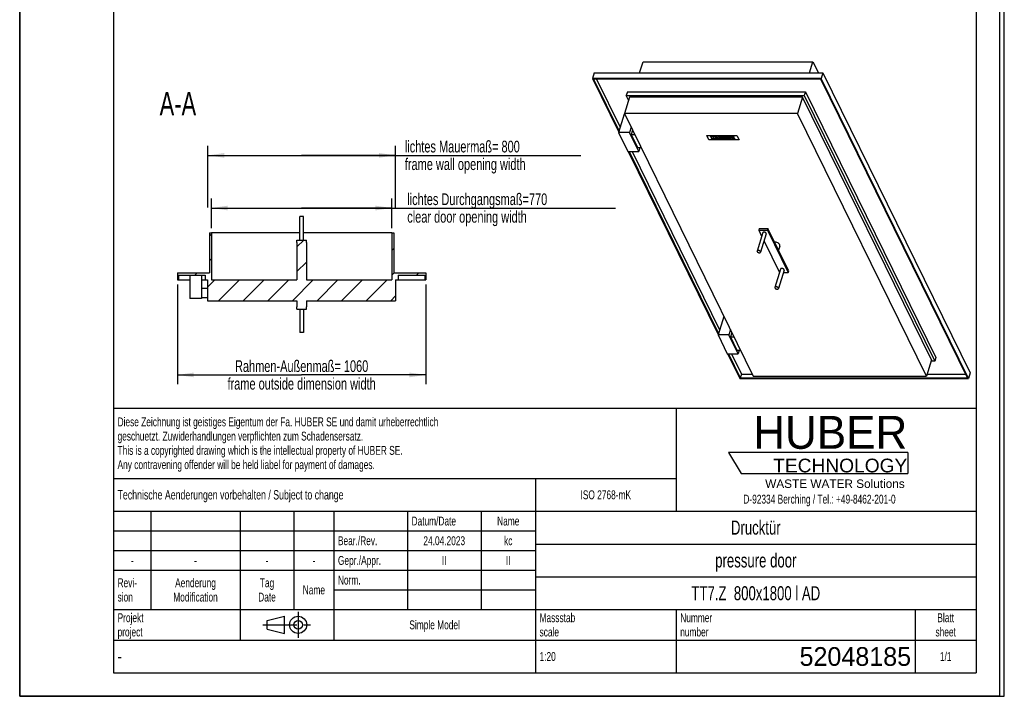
# Model space of a CAD drawing. Header units: millimetres. Extents: x 0 to 4200, y 0 to 5940.
# Tile 1 of 2: x 0 to 4200, y 0 to 2888. Entities that reach past the tile are written whole.
import ezdxf

# ---------------------------------------------------------------- set-up
doc = ezdxf.new("R2010")
doc.units = ezdxf.units.MM
doc.header["$LTSCALE"] = 387.2
doc.linetypes.add('CENTER', pattern=[0.6, 0.375, -0.075, 0.075, -0.075])
doc.layers.get('0').update_dxf_attribs({"linetype": 'CONTINUOUS'})
for name, color, linetype in [('050_DIMENSIONING', 7, 'CONTINUOUS'), ('053_NOTES', 7, 'CONTINUOUS'), ('_ACHSEN', 7, 'CONTINUOUS'), ('_KURVEN', 7, 'CONTINUOUS'), ('HUBER_Logo_BL2', 7, 'CONTINUOUS')]:
    doc.layers.add(name, color=color, linetype=linetype)
doc.styles.get("Standard").update_dxf_attribs({"font": 'txt', "width": 0.7})
doc.styles.add('TEXTSTYLE_2', font='txt')
doc.styles.add('TEXTSTYLE_3', font='arial.ttf')
doc.styles.add('TEXTSTYLE_4', font='txt', dxfattribs={"width": 0.8})
doc.styles.add('TEXTSTYLE_5', font='txt')
doc.dimstyles.new('DIMSTYLE_1', dxfattribs={"dimtxt": 50, "dimasz": 70, "dimexe": 2, "dimexo": 1, "dimtad": 1, "dimdec": 1, "dimtxsty": 'Standard', "dimblk": '_FILLED', "dimblk1": '_FILLED', "dimblk2": '_FILLED', "dimcen": 0.09, "dimadec": 1, "dimazin": 2, "dimtp": 0.8, "dimtm": 0.8, "dimtfac": 1, "dimtdec": 1, "dimtofl": 0, "dimtmove": 0, "dimatfit": 3, "dimldrblk": '_FILLED', "dimfxl": 1, "dimtolj": 1, "dimarcsym": 0})
doc.dimstyles.new('DIMSTYLE_2', dxfattribs={"dimtxt": 50, "dimasz": 70, "dimexe": 2, "dimexo": 1, "dimtad": 1, "dimdec": 1, "dimtxsty": 'Standard', "dimblk": '_FILLED', "dimblk1": '_FILLED', "dimblk2": '_FILLED', "dimcen": 0.09, "dimadec": 1, "dimazin": 2, "dimtp": 1.2, "dimtm": 1.2, "dimtfac": 1, "dimtdec": 1, "dimtofl": 0, "dimtmove": 0, "dimatfit": 3, "dimldrblk": '_FILLED', "dimfxl": 1, "dimtolj": 1, "dimarcsym": 0})

# ---------------------------------------------------------------- blocks, each defined once
blk = doc.blocks.new('HUBER_LOGO_BL2', base_point=(3411.6, 1009.5))
at = {"layer": 'HUBER_Logo_BL2', "color": 5, "linetype": 'Continuous'}
for p, q in [((3788.5, 1040.5), (3023.5, 1040.5)), ((3023.5, 1040.5), (3077.5, 950.5)), ((3788.5, 1040.5), (3788.5, 950.5)), ((3077.5, 950.5), (3788.5, 950.5))]:
    blk.add_line(p, q, dxfattribs=at)
at = {"layer": 'HUBER_Logo_BL2', "color": 2, "linetype": 'Continuous', "attachment_point": 3, "line_spacing_factor": 0.78}
for s, insert, char_height, width, style in [('HUBER\\P\\fArial;\\H58.5;TECHNOLOGY ', (3786.3, 1196.7), 140.4, 775.343, 'TEXTSTYLE_2'), ('WASTE WATER Solutions', (3775.2, 925.3), 36, 594.067, 'TEXTSTYLE_3')]:
    blk.add_mtext(s, dxfattribs=dict(at, insert=insert, char_height=char_height, width=width, style=style))
at = {"layer": 'HUBER_Logo_BL2', "color": 2, "linetype": 'Continuous', "insert": (3411.6, 860.4), "char_height": 38, "width": 1621.786, "attachment_point": 2, "line_spacing_factor": 0.96}
blk.add_mtext('D-92334 Berching / Tel.: +49-8462-201-0', dxfattribs=at)
blk = doc.blocks.new('_FILLED')
at = {"color": 0, "linetype": 'ByBlock'}
blk.add_solid([(0, 0), (-1, 0.143), (-1, -0.143)], dxfattribs=at)
blk = doc.blocks.new('*D7')
at = {"layer": '050_DIMENSIONING', "color": 2, "linetype": 'Continuous', "transparency": 16777216}
for p, q in [((802.7, 2086.3), (802.7, 2348.6)), ((1602.7, 2086.3), (1602.7, 2348.6)), ((802.7, 2308.6), (1202.7, 2308.6)), ((1602.7, 2308.6), (1202.7, 2308.6)), ((1202.7, 2308.6), (2393.4, 2308.6))]:
    blk.add_line(p, q, dxfattribs=at)
at = {"layer": '050_DIMENSIONING', "color": 2, "linetype": 'Continuous', "transparency": 16777216, "xscale": 70, "yscale": 70, "zscale": 70, "rotation": 180}
blk.add_blockref('_FILLED', (802.7, 2308.6), dxfattribs=at)
at = {"layer": '050_DIMENSIONING', "color": 2, "linetype": 'Continuous', "transparency": 16777216, "xscale": 70, "yscale": 70, "zscale": 70}
blk.add_blockref('_FILLED', (1602.7, 2308.6), dxfattribs=at)
at = {"layer": '050_DIMENSIONING', "color": 2, "linetype": 'Continuous', "transparency": 16777216, "insert": (1642.9, 2371.1), "char_height": 50, "width": 1273.214, "attachment_point": 1, "line_spacing_factor": 0.9}
blk.add_mtext('lichtes Mauermaß= 800\\Pframe wall opening width', dxfattribs=at)
blk = doc.blocks.new('*D8')
at = {"layer": '050_DIMENSIONING', "color": 2, "linetype": 'Continuous', "transparency": 16777216}
for p, q in [((672.7, 1757.4), (672.7, 1331.6)), ((1732.7, 1757.4), (1732.7, 1331.6)), ((672.7, 1371.6), (1202.7, 1371.6)), ((1732.7, 1371.6), (1202.7, 1371.6))]:
    blk.add_line(p, q, dxfattribs=at)
at = {"layer": '050_DIMENSIONING', "color": 2, "linetype": 'Continuous', "transparency": 16777216, "xscale": 70, "yscale": 70, "zscale": 70, "rotation": 180}
blk.add_blockref('_FILLED', (672.7, 1371.6), dxfattribs=at)
at = {"layer": '050_DIMENSIONING', "color": 2, "linetype": 'Continuous', "transparency": 16777216, "xscale": 70, "yscale": 70, "zscale": 70}
blk.add_blockref('_FILLED', (1732.7, 1371.6), dxfattribs=at)
at = {"layer": '050_DIMENSIONING', "color": 2, "linetype": 'Continuous', "transparency": 16777216, "insert": (1202.7, 1434.1), "char_height": 50, "width": 1528.571, "attachment_point": 2, "line_spacing_factor": 0.9}
blk.add_mtext('Rahmen-Außenmaß= 1060\\Pframe outside dimension width', dxfattribs=at)
blk = doc.blocks.new('*D11')
at = {"layer": '050_DIMENSIONING', "color": 2, "linetype": 'Continuous', "transparency": 16777216}
for p, q in [((817.7, 1997.4), (817.7, 2123.9)), ((1587.7, 1997.4), (1587.7, 2123.9)), ((817.7, 2083.9), (1202.7, 2083.9)), ((1587.7, 2083.9), (1202.7, 2083.9)), ((1202.7, 2083.9), (2541.9, 2083.9))]:
    blk.add_line(p, q, dxfattribs=at)
at = {"layer": '050_DIMENSIONING', "color": 2, "linetype": 'Continuous', "transparency": 16777216, "xscale": 70, "yscale": 70, "zscale": 70, "rotation": 180}
blk.add_blockref('_FILLED', (817.7, 2083.9), dxfattribs=at)
at = {"layer": '050_DIMENSIONING', "color": 2, "linetype": 'Continuous', "transparency": 16777216, "xscale": 70, "yscale": 70, "zscale": 70}
blk.add_blockref('_FILLED', (1587.7, 2083.9), dxfattribs=at)
at = {"layer": '050_DIMENSIONING', "color": 2, "linetype": 'Continuous', "transparency": 16777216, "insert": (1653.3, 2146.4), "char_height": 50, "width": 1332.857, "attachment_point": 1, "line_spacing_factor": 0.9}
blk.add_mtext('lichtes Durchgangsmaß=770\\Pclear door opening width', dxfattribs=at)
blk = doc.blocks.new('PROJEKTIONSMETHODE_1_BL3', base_point=(1140, 305))
at = {"color": 2, "linetype": 'Continuous'}
for p, q in [((1055.7, 323.3), (1129, 341.7)), ((1129, 268.3), (1129, 341.7)), ((1055.7, 286.7), (1055.7, 323.3)), ((1055.7, 286.7), (1129, 268.3))]:
    blk.add_line(p, q, dxfattribs=at)
at = {"color": 2, "linetype": 'CENTER'}
for p, q in [((1187.7, 360), (1187.7, 250)), ((1037.3, 305), (1242.7, 305))]:
    blk.add_line(p, q, dxfattribs=at)
at = {"color": 2, "linetype": 'Continuous'}
for radius in [36.7, 18.3]:
    blk.add_circle((1187.7, 305), radius, dxfattribs=at)
blk = doc.blocks.new('*T16')
at = {"color": 3, "linetype": 'Continuous'}
for p, q in [((0, 0), (3680, 0)), ((0, 0), (0, -1130)), ((2400, 0), (2400, -440)), ((3680, 0), (3680, -1130)), ((0, -300), (2400, -300)), ((1800, -300), (1800, -1130)), ((0, -440), (3680, -440)), ((160, -440), (160, -860)), ((540, -440), (540, -990)), ((770, -440), (770, -860)), ((940, -440), (940, -990)), ((1254, -440), (1254, -860)), ((1568, -440), (1568, -860)), ((0, -524), (1800, -524)), ((1800, -580), (3680, -580)), ((0, -608), (1800, -608)), ((0, -692), (1800, -692)), ((1800, -720), (3680, -720)), ((940, -776), (1800, -776)), ((0, -860), (3680, -860)), ((2400, -860), (2400, -1130)), ((3420, -860), (3420, -1130)), ((0, -990), (3680, -990)), ((0, -1130), (3680, -1130))]:
    blk.add_line(p, q, dxfattribs=at)
at = {"layer": '053_NOTES', "color": 2, "linetype": 'Continuous', "line_spacing_factor": 0.96}
for s, insert, char_height, width, attachment_point in [('Diese Zeichnung ist geistiges Eigentum der Fa. HUBER SE und damit urheberrechtlich \\Pgeschuetzt. Zuwiderhandlungen verpflichten zum Schadensersatz.\\PThis is a copyrighted drawing which is the intellectual property of HUBER SE.\\PAny contravening offender will be held liabel for payment of damages.', (17.5, -39.8), 38, 4429.714, 1), ('Technische Aenderungen vorbehalten / Subject to change', (17.5, -350), 40, 3049.524, 1), ('ISO 2768-mK', (2100, -351), 38, 665.905, 2), ('Datum/Date', (1271.5, -463), 38, 584.476, 1), ('Name', (1684, -463), 38, 253.333, 2), ('Drucktür', (2740, -480), 60, 686.857, 2), ('Bear./Rev.', (957.5, -547), 38, 544.667, 1), ('kc', (1684, -547), 38, 117.619, 2), ('24.04.2023', (1411, -547), 38, 573.619, 2), ('Gepr./Appr.', (957.5, -631), 38, 598.952, 1), ('pressure door', (2740, -620), 60, 1120, 2), ('-', (80, -631), 38, 68.762, 2), ('-', (350, -631), 38, 68.762, 2), ('-', (655, -631), 38, 68.762, 2), ('-', (855, -631), 38, 68.762, 2), ('II', (1411, -631), 38, 112.19, 2), ('II', (1684, -631), 38, 112.19, 2), ('Revi-\\Psion', (17.5, -726.6), 38, 276.857, 1), ('Aenderung\\PModification', (350, -726.6), 38, 606.19, 2), ('Tag\\PDate', (655, -726.6), 38, 235.238, 2), ('Norm. ', (957.5, -715), 38, 351.048, 1), ('TT7.Z  800x1800 l AD', (2740, -760), 60, 1854.286, 2), ('Name', (855, -757), 38, 253.333, 2), ('Projekt\\Pproject', (17.5, -875.6), 38, 367.333, 1), ('Massstab\\Pscale', (1817.5, -875.6), 38, 448.762, 1), ('Nummer\\Pnumber', (2417.5, -875.6), 38, 372.762, 1), ('Blatt\\Psheet', (3550, -875.6), 38, 275.048, 2), ('Simple Model', (1370, -906), 38, 656.857, 2), ('1:20', (1817.5, -1041), 38, 204.476, 1), ('1/1', (3550, -1041), 38, 159.238, 2)]:
    blk.add_mtext(s, dxfattribs=dict(at, insert=insert, char_height=char_height, width=width, attachment_point=attachment_point))
for s, insert, char_height, width, attachment_point, style in [('52048185', (3402.5, -1020), 80, 1106.667, 3, 'TEXTSTYLE_5'), ('-', (17.5, -1035), 50, 36.667, 1, 'TEXTSTYLE_4')]:
    blk.add_mtext(s, dxfattribs=dict(at, insert=insert, char_height=char_height, width=width, attachment_point=attachment_point, style=style))

msp = doc.modelspace()

# ---------------------------------------------------------------- hatches: boundary and pattern name
at = {"linetype": 'Continuous'}
h = msp.add_hatch(dxfattribs=at)
h.set_pattern_fill('A', color=2, scale=74.246212, angle=45, style=0, pattern_type=0)
h.set_pattern_definition([(45, (0, 0), (-52.5, 52.5), [])])
edge = h.paths.add_edge_path()
edge.add_line((817.72, 1777.39), (1182.72, 1777.39))
edge.add_line((1182.72, 1937.39), (1182.72, 1777.39))
edge.add_line((1182.72, 1937.39), (1182.72, 1947.39))
edge.add_line((1182.72, 1947.39), (1222.72, 1947.39))
edge.add_line((1222.72, 1937.39), (1222.72, 1947.39))
edge.add_line((1222.72, 1937.39), (1222.72, 1777.39))
edge.add_line((1222.72, 1777.39), (1587.72, 1777.39))
edge.add_line((1587.72, 1977.39), (1587.72, 1777.39))
edge.add_line((1587.72, 1977.39), (1595.72, 1977.39))
edge.add_line((1595.72, 1977.39), (1595.72, 1807.39))
edge.add_line((1595.72, 1807.39), (1732.72, 1807.39))
edge.add_line((1732.72, 1807.39), (1732.72, 1777.39))
edge.add_line((1728.72, 1777.39), (1732.72, 1777.39))
edge.add_line((1728.72, 1797.39), (1728.72, 1777.39))
edge.add_line((1614.72, 1797.39), (1728.72, 1797.39))
edge.add_line((1614.72, 1797.39), (1614.72, 1777.39))
edge.add_line((1603.72, 1777.39), (1614.72, 1777.39))
edge.add_line((1603.72, 1777.39), (1603.72, 1688.39))
edge.add_line((1222.72, 1688.39), (1603.72, 1688.39))
edge.add_line((1222.72, 1688.39), (1222.72, 1662.39))
edge.add_line((1222.72, 1652.39), (1222.72, 1662.39))
edge.add_line((1182.72, 1652.39), (1222.72, 1652.39))
edge.add_line((1182.72, 1652.39), (1182.72, 1662.39))
edge.add_line((1182.72, 1688.39), (1182.72, 1662.39))
edge.add_line((801.72, 1688.39), (1182.72, 1688.39))
edge.add_line((801.72, 1777.39), (801.72, 1688.39))
edge.add_line((790.72, 1777.39), (801.72, 1777.39))
edge.add_line((790.72, 1797.39), (790.72, 1777.39))
edge.add_line((676.72, 1797.39), (790.72, 1797.39))
edge.add_line((676.72, 1797.39), (676.72, 1777.39))
edge.add_line((672.72, 1777.39), (676.72, 1777.39))
edge.add_line((672.72, 1807.39), (672.72, 1777.39))
edge.add_line((672.72, 1807.39), (809.72, 1807.39))
edge.add_line((809.72, 1977.39), (809.72, 1807.39))
edge.add_line((809.72, 1977.39), (817.72, 1977.39))
edge.add_line((817.72, 1977.39), (817.72, 1777.39))

# ---------------------------------------------------------------- linework, layer by layer
at = {"color": 7, "linetype": 'Continuous'}
for p, q in [((0, 0), (0, 5940)), ((0, 0), (0, 5940)), ((4200, 0), (4200, 5940)), ((4200, 0), (4200, 5940)), ((2644.55, 2660.34), (2659.38, 2708.35)), ((2659.38, 2708.35), (3383.33, 2708.35)), ((3368.5, 2660.34), (3383.33, 2708.35)), ((3383.33, 2708.35), (3406.89, 2660.34)), ((2450.25, 2660.34), (2442.99, 2636.84)), ((2450.25, 2660.34), (3426.58, 2660.34)), ((3426.58, 2660.34), (3419.32, 2636.84)), ((3426.58, 2660.34), (4054.96, 1379.83)), ((2442.99, 2636.84), (2555.31, 2407.97)), ((3419.32, 2636.84), (2442.99, 2636.84)), ((3416.85, 2634.36), (2447.9, 2634.36)), ((2447.9, 2634.36), (2556.73, 2412.58)), ((2460.43, 2634.36), (2561.57, 2428.24)), ((4042.8, 1358.81), (3416.85, 2634.36)), ((4047.7, 1356.33), (3419.32, 2636.84)), ((2592.51, 2579.16), (2587.67, 2563.49)), ((2597.24, 2543.99), (2587.67, 2563.49)), ((2587.67, 2563.49), (3346.63, 2563.49)), ((2592.51, 2579.16), (3351.47, 2579.16)), ((3351.47, 2579.16), (3346.63, 2563.49)), ((3346.63, 2563.49), (3903.02, 1429.68)), ((3351.47, 2579.16), (3907.86, 1445.34)), ((2601.16, 2556.66), (2579.61, 2486.94)), ((3339.85, 2556.66), (2601.16, 2556.66)), ((3339.85, 2556.66), (3318.31, 2486.94)), ((3889.53, 1436.52), (3339.85, 2556.66)), ((2579.01, 2484.68), (2554.8, 2406.34)), ((2580.73, 2484.68), (2579.01, 2484.68)), ((2579.61, 2486.94), (3129.3, 1366.8)), ((3318.31, 2486.94), (2579.61, 2486.94)), ((3867.99, 1366.8), (3318.31, 2486.94)), ((2554.8, 2406.34), (2594.46, 2325.53)), ((2600.86, 2406.34), (2554.8, 2406.34)), ((2607.93, 2429.24), (2600.86, 2406.34)), ((2640.51, 2325.53), (2600.86, 2406.34)), ((2614.03, 2416.81), (2608.17, 2397.83)), ((2608.17, 2397.83), (2635.62, 2341.88)), ((2608.17, 2397.83), (2623.34, 2397.83)), ((2594.46, 2325.53), (2640.51, 2325.53)), ((2595.76, 2325.53), (2979.31, 1543.93)), ((2599.44, 2325.53), (2980.74, 1548.54)), ((2611.97, 2325.53), (2985.58, 1564.21)), ((2635.62, 2341.88), (2650.8, 2341.88)), ((2645.56, 2341.88), (2640.51, 2325.53)), ((809.72, 1977.39), (817.72, 1977.39)), ((809.72, 1977.39), (809.72, 1807.39)), ((1194.72, 1977.39), (817.72, 1977.39)), ((817.72, 1977.39), (817.72, 1777.39)), ((1587.72, 1977.39), (1210.72, 1977.39)), ((1587.72, 1977.39), (1595.72, 1977.39)), ((1587.72, 1977.39), (1587.72, 1777.39)), ((1595.72, 1977.39), (1595.72, 1807.39)), ((3154.86, 1996.64), (3152.44, 1988.8)), ((3152.44, 1988.8), (3164.7, 1963.81)), ((3152.44, 1988.8), (3189.28, 1988.8)), ((3154.86, 1996.64), (3191.7, 1996.64)), ((3191.7, 1996.64), (3189.28, 1988.8)), ((3189.28, 1988.8), (3277.74, 1808.54)), ((3235.93, 1906.5), (3191.7, 1996.64)), ((1182.72, 1947.39), (1222.72, 1947.39)), ((1182.72, 1937.39), (1182.72, 1947.39)), ((1182.72, 1937.39), (1182.72, 1777.39)), ((1222.72, 1937.39), (1222.72, 1947.39)), ((1222.72, 1937.39), (1222.72, 1777.39)), ((3174.98, 1942.87), (3240.9, 1808.54)), ((3280.16, 1816.37), (3235.93, 1906.5)), ((672.72, 1807.39), (672.72, 1777.39)), ((672.72, 1807.39), (809.72, 1807.39)), ((1595.72, 1807.39), (1732.72, 1807.39)), ((1732.72, 1807.39), (1732.72, 1777.39)), ((3240.9, 1808.54), (3241, 1808.54)), ((3257.75, 1808.54), (3277.74, 1808.54)), ((3277.74, 1808.54), (3280.16, 1816.37)), ((672.72, 1777.39), (676.72, 1777.39)), ((676.72, 1797.39), (790.72, 1797.39)), ((676.72, 1797.39), (676.72, 1777.39)), ((676.72, 1777.39), (725.72, 1777.39)), ((725.72, 1797.39), (725.72, 1697.39)), ((775.72, 1797.39), (775.72, 1697.39)), ((775.72, 1777.39), (790.72, 1777.39)), ((790.72, 1797.39), (790.72, 1777.39)), ((790.72, 1777.39), (801.72, 1777.39)), ((801.72, 1777.39), (801.72, 1688.39)), ((817.72, 1777.39), (1182.72, 1777.39)), ((1222.72, 1777.39), (1587.72, 1777.39)), ((1603.72, 1777.39), (1614.72, 1777.39)), ((1603.72, 1777.39), (1603.72, 1688.39)), ((1614.72, 1797.39), (1728.72, 1797.39)), ((1614.72, 1797.39), (1614.72, 1777.39)), ((1614.72, 1777.39), (1728.72, 1777.39)), ((1728.72, 1797.39), (1728.72, 1777.39)), ((1728.72, 1777.39), (1732.72, 1777.39)), ((775.72, 1742.39), (801.72, 1742.39)), ((775.72, 1697.39), (725.72, 1697.39)), ((775.72, 1702.39), (801.72, 1702.39)), ((801.72, 1688.39), (1182.72, 1688.39)), ((1182.72, 1688.39), (1182.72, 1662.39)), ((1222.72, 1688.39), (1222.72, 1662.39)), ((1222.72, 1688.39), (1603.72, 1688.39)), ((1182.72, 1652.39), (1182.72, 1662.39)), ((1182.72, 1652.39), (1222.72, 1652.39)), ((1222.72, 1652.39), (1222.72, 1662.39)), ((3003.02, 1620.64), (2978.81, 1542.31)), ((3004.73, 1620.64), (3003.02, 1620.64)), ((3031.94, 1565.2), (3024.86, 1542.31)), ((2978.81, 1542.31), (3018.47, 1461.5)), ((3024.86, 1542.31), (2978.81, 1542.31)), ((3064.52, 1461.5), (3024.86, 1542.31)), ((3038.04, 1552.77), (3032.18, 1533.79)), ((3032.18, 1533.79), (3059.63, 1477.85)), ((3032.18, 1533.79), (3047.35, 1533.79)), ((3059.63, 1477.85), (3074.81, 1477.85)), ((3069.57, 1477.85), (3064.52, 1461.5)), ((3018.47, 1461.5), (3064.52, 1461.5)), ((3019.77, 1461.5), (3071.38, 1356.33)), ((3023.45, 1461.5), (3073.84, 1358.81)), ((3035.98, 1461.5), (3078.68, 1374.48)), ((3889.53, 1436.52), (3867.99, 1366.8)), ((3903.02, 1429.68), (3887.42, 1429.68)), ((3907.86, 1445.34), (3903.02, 1429.68)), ((3071.38, 1356.33), (4047.7, 1356.33)), ((3078.68, 1374.48), (3073.84, 1358.81)), ((3073.84, 1358.81), (4042.8, 1358.81)), ((3078.68, 1374.48), (3125.53, 1374.48)), ((3129.3, 1366.8), (3867.99, 1366.8)), ((3870.36, 1374.48), (4035.11, 1374.48)), ((4054.96, 1379.83), (4047.7, 1356.33)), ((0, 0), (4200, 0)), ((0, 0), (4200, 0))]:
    msp.add_line(p, q, dxfattribs=at)
at = {"color": 3, "linetype": 'Continuous'}
for p, q in [((4180, 5900), (4180, 0)), ((0, 2970), (0, 0)), ((4180, 0), (0, 0))]:
    msp.add_line(p, q, dxfattribs=at)
at = {"color": 5, "linetype": 'Continuous'}
for p, q in [((400, 5800), (400, 100)), ((4080, 5800), (4080, 100)), ((400, 100), (4080, 100))]:
    msp.add_line(p, q, dxfattribs=at)
at = {"layer": '_ACHSEN', "color": 7, "linetype": 'Continuous'}
for p, q in [((1210.72, 2047.39), (1194.72, 2047.39)), ((1194.72, 1947.39), (1194.72, 2047.39)), ((1210.72, 1947.39), (1210.72, 2047.39)), ((3169.31, 1978.73), (3145.11, 1900.4)), ((3184.6, 1974.01), (3160.39, 1895.68)), ((3242.91, 1920.97), (3237.47, 1903.36)), ((3245.58, 1823.33), (3221.37, 1745)), ((3260.86, 1818.61), (3236.66, 1740.27)), ((1194.72, 1652.39), (1194.72, 1552.39)), ((1210.72, 1652.39), (1210.72, 1552.39)), ((1210.72, 1552.39), (1194.72, 1552.39))]:
    msp.add_line(p, q, dxfattribs=at)
for points, knots in [([(3184.33, 1976.37), (3184.03, 1976.97), (3183.12, 1978.14), (3181.25, 1979.54), (3178.95, 1980.62), (3176.46, 1981.27), (3174.01, 1981.42), (3171.85, 1981.07), (3170.38, 1980.31), (3169.62, 1979.45), (3169.39, 1978.98), (3169.31, 1978.73)], [0, 0, 0, 0, 0.1138141, 0.2472621, 0.3935401, 0.5425554, 0.683595, 0.8078263, 0.9113213, 0.9567989, 1, 1, 1, 1]), ([(3184.6, 1974.01), (3184.71, 1974.38), (3184.78, 1975.21), (3184.51, 1975.99), (3184.33, 1976.37)], [0, 0, 0, 0, 0.4740096, 1, 1, 1, 1]), ([(3242.22, 1926.87), (3241.41, 1928.53), (3238.78, 1931.75), (3233.45, 1935.45), (3226.97, 1938.13), (3222.25, 1939.04), (3219.88, 1939.22)], [0, 0, 0, 0, 0.2103125, 0.459153, 0.7300779, 1, 1, 1, 1]), ([(3145.11, 1900.4), (3145, 1900.04), (3144.93, 1899.2), (3145.2, 1898.42), (3145.38, 1898.04)], [0, 0, 0, 0, 0.4740096, 1, 1, 1, 1]), ([(3160.12, 1898.04), (3159.83, 1898.64), (3158.91, 1899.81), (3157.04, 1901.21), (3154.75, 1902.28), (3152.25, 1902.93), (3149.8, 1903.09), (3147.64, 1902.73), (3146.17, 1901.98), (3145.41, 1901.12), (3145.18, 1900.64), (3145.11, 1900.4)], [0, 0, 0, 0, 0.113814, 0.247262, 0.3935399, 0.5425552, 0.6835948, 0.8078262, 0.9113213, 0.9567989, 1, 1, 1, 1]), ([(3145.38, 1898.04), (3145.68, 1897.44), (3146.59, 1896.27), (3148.46, 1894.87), (3150.76, 1893.79), (3153.25, 1893.14), (3155.7, 1892.99), (3157.86, 1893.34), (3159.33, 1894.1), (3160.09, 1894.96), (3160.32, 1895.43), (3160.39, 1895.68)], [0, 0, 0, 0, 0.113814, 0.247262, 0.3935399, 0.5425552, 0.6835948, 0.8078262, 0.9113213, 0.9567989, 1, 1, 1, 1]), ([(3160.39, 1895.68), (3160.51, 1896.04), (3160.57, 1896.88), (3160.31, 1897.66), (3160.12, 1898.04)], [0, 0, 0, 0, 0.4740096, 1, 1, 1, 1]), ([(3242.91, 1920.97), (3243.19, 1921.88), (3243.35, 1923.96), (3242.69, 1925.92), (3242.22, 1926.87)], [0, 0, 0, 0, 0.4740096, 1, 1, 1, 1]), ([(3260.59, 1820.97), (3260.29, 1821.57), (3259.38, 1822.74), (3257.51, 1824.14), (3255.21, 1825.21), (3252.72, 1825.86), (3250.27, 1826.02), (3248.11, 1825.66), (3246.64, 1824.91), (3245.88, 1824.05), (3245.65, 1823.57), (3245.58, 1823.33)], [0, 0, 0, 0, 0.1138141, 0.2472621, 0.3935401, 0.5425554, 0.683595, 0.8078263, 0.9113213, 0.9567989, 1, 1, 1, 1]), ([(3260.86, 1818.61), (3260.98, 1818.97), (3261.04, 1819.81), (3260.77, 1820.59), (3260.59, 1820.97)], [0, 0, 0, 0, 0.4740096, 1, 1, 1, 1]), ([(3221.37, 1745), (3221.26, 1744.63), (3221.19, 1743.8), (3221.46, 1743.02), (3221.64, 1742.64)], [0, 0, 0, 0, 0.4740096, 1, 1, 1, 1]), ([(3236.38, 1742.64), (3236.09, 1743.24), (3235.17, 1744.41), (3233.3, 1745.8), (3231.01, 1746.88), (3228.51, 1747.53), (3226.06, 1747.69), (3223.9, 1747.33), (3222.43, 1746.57), (3221.67, 1745.72), (3221.44, 1745.24), (3221.37, 1745)], [0, 0, 0, 0, 0.113814, 0.247262, 0.3935399, 0.5425552, 0.6835948, 0.8078262, 0.9113213, 0.9567989, 1, 1, 1, 1]), ([(3221.64, 1742.64), (3221.94, 1742.04), (3222.85, 1740.87), (3224.72, 1739.47), (3227.02, 1738.39), (3229.51, 1737.74), (3231.96, 1737.59), (3234.12, 1737.94), (3235.59, 1738.7), (3236.35, 1739.55), (3236.58, 1740.03), (3236.66, 1740.27)], [0, 0, 0, 0, 0.113814, 0.247262, 0.3935399, 0.5425552, 0.6835948, 0.8078262, 0.9113213, 0.9567989, 1, 1, 1, 1]), ([(3236.66, 1740.27), (3236.77, 1740.64), (3236.83, 1741.47), (3236.57, 1742.26), (3236.38, 1742.64)], [0, 0, 0, 0, 0.4740096, 1, 1, 1, 1])]:
    msp.add_open_spline(points, degree=3, knots=knots, dxfattribs=at)
at = {"layer": '_KURVEN', "color": 4, "linetype": 'Continuous'}
for p, q in [((2939.7, 2374.43), (2930.55, 2393.08)), ((2930.55, 2393.08), (3059.5, 2393.08)), ((3068.65, 2374.43), (2939.7, 2374.43)), ((2952.42, 2389.97), (2946.72, 2389.97)), ((2946.72, 2389.97), (2952.82, 2377.54)), ((2954.55, 2385.62), (2952.42, 2389.97)), ((2952.82, 2377.54), (2958.52, 2377.54)), ((2960.77, 2385.62), (2954.55, 2385.62)), ((2956.05, 2382.57), (2962.27, 2382.57)), ((2958.52, 2377.54), (2956.05, 2382.57)), ((2958.64, 2389.97), (2960.77, 2385.62)), ((2964.35, 2389.97), (2958.64, 2389.97)), ((2962.27, 2382.57), (2964.74, 2377.54)), ((2970.45, 2377.54), (2964.35, 2389.97)), ((2964.74, 2377.54), (2970.45, 2377.54)), ((2968.15, 2389.97), (2971.79, 2382.56)), ((2973.83, 2389.97), (2968.15, 2389.97)), ((2977.55, 2382.38), (2973.83, 2389.97)), ((2985.8, 2389.97), (2980.12, 2389.97)), ((2980.12, 2389.97), (2983.85, 2382.38)), ((2989.44, 2382.56), (2985.8, 2389.97)), ((3000.24, 2389.97), (2989.59, 2389.97)), ((2989.59, 2389.97), (2995.69, 2377.54)), ((2995.69, 2377.54), (3005.51, 2377.54)), ((2996.56, 2387.45), (2999.08, 2387.45)), ((2997.72, 2385.09), (2996.56, 2387.45)), ((3000.2, 2385.09), (2997.72, 2385.09)), ((2998.88, 2382.73), (3001.77, 2382.73)), ((3000.12, 2380.21), (2998.88, 2382.73)), ((3003.02, 2380.21), (3000.12, 2380.21)), ((3007.28, 2386.87), (3007.28, 2386.86)), ((3024.83, 2389.97), (3009.58, 2389.97)), ((3009.58, 2389.97), (3015.68, 2377.54)), ((3015.68, 2377.54), (3031.21, 2377.54)), ((3016.58, 2387.32), (3026.13, 2387.32)), ((3017.55, 2385.34), (3016.58, 2387.32)), ((3026.41, 2385.34), (3017.55, 2385.34)), ((3018.8, 2382.8), (3027.66, 2382.8)), ((3020, 2380.35), (3018.8, 2382.8)), ((3029.83, 2380.35), (3020, 2380.35)), ((3026.13, 2387.32), (3024.83, 2389.97)), ((3027.66, 2382.8), (3026.41, 2385.34)), ((3028.25, 2389.97), (3034.35, 2377.54)), ((3037.74, 2389.97), (3028.25, 2389.97)), ((3031.21, 2377.54), (3029.83, 2380.35)), ((3034.35, 2377.54), (3040.07, 2377.54)), ((3035.2, 2387.46), (3037.7, 2387.46)), ((3036.44, 2384.93), (3035.2, 2387.46)), ((3038.84, 2384.93), (3036.44, 2384.93)), ((3037.59, 2382.58), (3038.09, 2382.58)), ((3040.07, 2377.54), (3037.59, 2382.58)), ((3038.84, 2382.51), (3038.78, 2382.52)), ((3040.48, 2385.14), (3040.51, 2385.15)), ((3041.13, 2381.34), (3046.04, 2377.54)), ((3044.66, 2388.57), (3044.72, 2388.53)), ((3046.04, 2377.54), (3052.47, 2377.54)), ((3052.47, 2377.54), (3047.94, 2381.13)), ((3059.5, 2393.08), (3068.65, 2374.43))]:
    msp.add_line(p, q, dxfattribs=at)
for points in [[(2973.34, 2380.45), (2972.6, 2381.25), (2972.09, 2381.95), (2971.79, 2382.56)], [(2973.59, 2380.21), (2973.5, 2380.29), (2973.42, 2380.37), (2973.34, 2380.45)], [(2973.69, 2380.12), (2973.65, 2380.15), (2973.62, 2380.18), (2973.59, 2380.21)], [(2975.26, 2379.02), (2974.63, 2379.38), (2974.1, 2379.74), (2973.69, 2380.12)], [(2975.44, 2378.92), (2975.38, 2378.95), (2975.32, 2378.99), (2975.26, 2379.02)], [(2975.67, 2378.8), (2975.59, 2378.84), (2975.52, 2378.88), (2975.44, 2378.92)], [(2977.74, 2377.95), (2977.04, 2378.16), (2976.35, 2378.45), (2975.67, 2378.8)], [(2977.55, 2382.38), (2977.81, 2381.85), (2978.2, 2381.41), (2978.71, 2381.06)], [(2979.61, 2377.56), (2978.92, 2377.65), (2978.3, 2377.78), (2977.74, 2377.95)], [(2978.71, 2381.06), (2978.75, 2381.03), (2978.79, 2381.01), (2978.83, 2380.98)], [(2978.83, 2380.98), (2978.94, 2380.91), (2979.05, 2380.85), (2979.16, 2380.79)], [(2979.16, 2380.79), (2979.9, 2380.41), (2980.77, 2380.23), (2981.76, 2380.23)], [(2979.83, 2377.53), (2979.76, 2377.54), (2979.68, 2377.55), (2979.61, 2377.56)], [(2980.64, 2377.45), (2980.36, 2377.47), (2980.09, 2377.5), (2979.83, 2377.53)], [(2983.64, 2377.33), (2982.73, 2377.33), (2981.73, 2377.37), (2980.64, 2377.45)], [(2981.76, 2380.23), (2982.46, 2380.23), (2983.01, 2380.32), (2983.4, 2380.51)], [(2983.4, 2380.51), (2983.42, 2380.52), (2983.44, 2380.53), (2983.46, 2380.55)], [(2983.46, 2380.55), (2983.59, 2380.61), (2983.7, 2380.69), (2983.79, 2380.79)], [(2987.41, 2377.74), (2986.45, 2377.47), (2985.18, 2377.33), (2983.64, 2377.33)], [(2983.79, 2380.79), (2983.93, 2380.93), (2984.02, 2381.1), (2984.06, 2381.29)], [(2984.05, 2381.83), (2984.01, 2382), (2983.94, 2382.18), (2983.85, 2382.38)], [(2984.07, 2381.72), (2984.06, 2381.75), (2984.06, 2381.79), (2984.05, 2381.83)], [(2984.06, 2381.29), (2984.07, 2381.31), (2984.07, 2381.33), (2984.07, 2381.36)], [(2984.07, 2381.36), (2984.09, 2381.47), (2984.09, 2381.59), (2984.07, 2381.72)], [(2987.88, 2377.9), (2987.73, 2377.84), (2987.57, 2377.78), (2987.41, 2377.74)], [(2988, 2377.95), (2987.96, 2377.93), (2987.92, 2377.91), (2987.88, 2377.9)], [(2989.19, 2378.77), (2988.84, 2378.42), (2988.45, 2378.15), (2988, 2377.95)], [(2989.71, 2379.5), (2989.59, 2379.24), (2989.41, 2378.99), (2989.19, 2378.77)], [(2989.44, 2382.56), (2989.58, 2382.27), (2989.69, 2381.99), (2989.77, 2381.72)], [(2989.78, 2379.64), (2989.76, 2379.59), (2989.74, 2379.55), (2989.71, 2379.5)], [(2989.77, 2381.72), (2989.79, 2381.67), (2989.8, 2381.62), (2989.81, 2381.57)], [(2989.94, 2380.48), (2989.94, 2380.18), (2989.88, 2379.9), (2989.78, 2379.64)], [(2989.81, 2381.57), (2989.91, 2381.2), (2989.95, 2380.83), (2989.94, 2380.48)], [(3000.19, 2387.38), (2999.87, 2387.43), (2999.5, 2387.45), (2999.08, 2387.45)], [(3000.38, 2387.34), (3000.32, 2387.36), (3000.25, 2387.37), (3000.19, 2387.38)], [(3000.2, 2385.09), (3000.55, 2385.09), (3000.85, 2385.11), (3001.1, 2385.14)], [(3000.24, 2389.97), (3000.34, 2389.97), (3000.45, 2389.97), (3000.55, 2389.97)], [(3000.91, 2387.2), (3000.75, 2387.26), (3000.58, 2387.31), (3000.38, 2387.34)], [(3000.55, 2389.97), (3000.7, 2389.96), (3000.85, 2389.96), (3001, 2389.95)], [(3001, 2387.16), (3000.97, 2387.18), (3000.94, 2387.19), (3000.91, 2387.2)], [(3001, 2389.95), (3001.78, 2389.91), (3002.51, 2389.81), (3003.18, 2389.64)], [(3001.04, 2387.15), (3001.02, 2387.15), (3001.01, 2387.16), (3001, 2387.16)], [(3001.98, 2386.3), (3001.81, 2386.65), (3001.49, 2386.94), (3001.04, 2387.15)], [(3001.1, 2385.14), (3001.13, 2385.15), (3001.15, 2385.15), (3001.17, 2385.15)], [(3001.17, 2385.15), (3001.51, 2385.2), (3001.75, 2385.28), (3001.89, 2385.4)], [(3004.02, 2382.39), (3003.51, 2382.61), (3002.76, 2382.73), (3001.77, 2382.73)], [(3001.89, 2385.4), (3002.01, 2385.49), (3002.08, 2385.61), (3002.1, 2385.75)], [(3002.09, 2385.98), (3002.07, 2386.08), (3002.04, 2386.18), (3001.98, 2386.3)], [(3002.1, 2385.92), (3002.1, 2385.94), (3002.1, 2385.96), (3002.09, 2385.98)], [(3002.1, 2385.8), (3002.11, 2385.84), (3002.11, 2385.88), (3002.1, 2385.92)], [(3002.1, 2385.75), (3002.1, 2385.76), (3002.1, 2385.78), (3002.1, 2385.8)], [(3003.02, 2380.21), (3003.64, 2380.21), (3004.12, 2380.25), (3004.47, 2380.35)], [(3003.18, 2389.64), (3003.25, 2389.62), (3003.32, 2389.6), (3003.39, 2389.59)], [(3003.39, 2389.59), (3003.43, 2389.57), (3003.48, 2389.56), (3003.52, 2389.55)], [(3003.52, 2389.55), (3003.61, 2389.52), (3003.7, 2389.49), (3003.78, 2389.47)], [(3003.78, 2389.47), (3004.13, 2389.36), (3004.45, 2389.23), (3004.76, 2389.08)], [(3004.8, 2381.87), (3004.61, 2382.07), (3004.35, 2382.25), (3004.02, 2382.39)], [(3004.47, 2380.35), (3004.5, 2380.35), (3004.53, 2380.36), (3004.57, 2380.37)], [(3004.57, 2380.37), (3004.72, 2380.42), (3004.84, 2380.48), (3004.92, 2380.56)], [(3004.76, 2389.08), (3005.67, 2388.64), (3006.37, 2388.13), (3006.84, 2387.55)], [(3004.86, 2381.81), (3004.84, 2381.83), (3004.82, 2381.85), (3004.8, 2381.87)], [(3005.06, 2381.51), (3005.01, 2381.62), (3004.94, 2381.72), (3004.86, 2381.81)], [(3004.92, 2380.56), (3005.21, 2380.79), (3005.26, 2381.11), (3005.06, 2381.51)], [(3007.98, 2377.71), (3006.76, 2377.59), (3005.93, 2377.54), (3005.51, 2377.54)], [(3007.19, 2384.98), (3006.91, 2384.63), (3006.38, 2384.36), (3005.61, 2384.15)], [(3005.61, 2384.15), (3006.17, 2384.07), (3006.68, 2383.96), (3007.16, 2383.83)], [(3006.84, 2387.55), (3006.87, 2387.51), (3006.9, 2387.47), (3006.93, 2387.44)], [(3006.93, 2387.44), (3007.07, 2387.26), (3007.18, 2387.07), (3007.28, 2386.87)], [(3007.16, 2383.83), (3007.24, 2383.8), (3007.33, 2383.78), (3007.41, 2383.75)], [(3007.35, 2386.71), (3007.63, 2386.04), (3007.58, 2385.47), (3007.19, 2384.98)], [(3007.28, 2386.86), (3007.31, 2386.81), (3007.33, 2386.76), (3007.35, 2386.71)], [(3007.41, 2383.75), (3007.65, 2383.68), (3007.88, 2383.6), (3008.1, 2383.51)], [(3009.67, 2378.01), (3009.27, 2377.87), (3008.71, 2377.77), (3007.98, 2377.71)], [(3008.1, 2383.51), (3008.17, 2383.48), (3008.24, 2383.45), (3008.31, 2383.43)], [(3008.31, 2383.43), (3008.55, 2383.32), (3008.77, 2383.21), (3008.98, 2383.09)], [(3008.98, 2383.09), (3009.01, 2383.08), (3009.04, 2383.06), (3009.07, 2383.04)], [(3009.07, 2383.04), (3009.1, 2383.02), (3009.13, 2383.01), (3009.16, 2382.99)], [(3009.16, 2382.99), (3009.43, 2382.82), (3009.68, 2382.64), (3009.91, 2382.44)], [(3009.76, 2378.04), (3009.73, 2378.03), (3009.7, 2378.02), (3009.67, 2378.01)], [(3009.94, 2378.11), (3009.89, 2378.09), (3009.83, 2378.06), (3009.76, 2378.04)], [(3009.91, 2382.44), (3009.94, 2382.41), (3009.98, 2382.38), (3010.01, 2382.35)], [(3010.08, 2378.19), (3010.04, 2378.16), (3009.99, 2378.14), (3009.94, 2378.11)], [(3010.01, 2382.35), (3010.39, 2382), (3010.69, 2381.62), (3010.92, 2381.19)], [(3010.22, 2378.26), (3010.17, 2378.24), (3010.13, 2378.21), (3010.08, 2378.19)], [(3010.87, 2378.82), (3010.7, 2378.61), (3010.49, 2378.42), (3010.22, 2378.26)], [(3010.91, 2378.87), (3010.9, 2378.86), (3010.88, 2378.84), (3010.87, 2378.82)], [(3011.07, 2379.12), (3011.02, 2379.04), (3010.97, 2378.95), (3010.91, 2378.87)], [(3010.92, 2381.19), (3010.94, 2381.15), (3010.96, 2381.11), (3010.98, 2381.07)], [(3010.98, 2381.07), (3011.29, 2380.43), (3011.35, 2379.84), (3011.16, 2379.34)], [(3011.11, 2379.21), (3011.09, 2379.18), (3011.08, 2379.15), (3011.07, 2379.12)], [(3011.16, 2379.34), (3011.15, 2379.29), (3011.13, 2379.25), (3011.11, 2379.21)], [(3039.98, 2387.13), (3039.5, 2387.35), (3038.73, 2387.46), (3037.7, 2387.46)], [(3037.74, 2389.97), (3039.5, 2389.97), (3040.89, 2389.87), (3041.92, 2389.66)], [(3038.78, 2382.52), (3038.55, 2382.56), (3038.32, 2382.58), (3038.09, 2382.58)], [(3038.84, 2384.93), (3039.09, 2384.93), (3039.57, 2384.98), (3040.27, 2385.1)], [(3039.63, 2382.29), (3039.37, 2382.39), (3039.1, 2382.46), (3038.84, 2382.51)], [(3039.89, 2382.17), (3039.8, 2382.22), (3039.71, 2382.26), (3039.63, 2382.29)], [(3040, 2382.11), (3039.96, 2382.13), (3039.93, 2382.15), (3039.89, 2382.17)], [(3040.42, 2386.88), (3040.29, 2386.98), (3040.14, 2387.06), (3039.98, 2387.13)], [(3041.13, 2381.34), (3040.69, 2381.68), (3040.31, 2381.94), (3040, 2382.11)], [(3040.27, 2385.1), (3040.34, 2385.11), (3040.41, 2385.12), (3040.48, 2385.14)], [(3040.47, 2386.85), (3040.46, 2386.86), (3040.44, 2386.87), (3040.42, 2386.88)], [(3040.57, 2386.77), (3040.54, 2386.8), (3040.5, 2386.82), (3040.47, 2386.85)], [(3040.51, 2385.15), (3040.6, 2385.18), (3040.68, 2385.22), (3040.75, 2385.26)], [(3040.63, 2386.72), (3040.61, 2386.73), (3040.59, 2386.75), (3040.57, 2386.77)], [(3041, 2386.21), (3040.91, 2386.4), (3040.78, 2386.57), (3040.63, 2386.72)], [(3040.75, 2385.26), (3040.77, 2385.27), (3040.78, 2385.28), (3040.8, 2385.29)], [(3040.8, 2385.29), (3040.82, 2385.31), (3040.84, 2385.32), (3040.86, 2385.34)], [(3040.86, 2385.34), (3040.87, 2385.35), (3040.88, 2385.36), (3040.9, 2385.37)], [(3040.9, 2385.37), (3040.93, 2385.41), (3040.97, 2385.45), (3040.99, 2385.49)], [(3040.99, 2385.49), (3041, 2385.5), (3041, 2385.5), (3041.01, 2385.51)], [(3041.03, 2385.56), (3041.13, 2385.75), (3041.12, 2385.97), (3041, 2386.21)], [(3041.01, 2385.51), (3041.02, 2385.53), (3041.02, 2385.54), (3041.03, 2385.56)], [(3041.92, 2389.66), (3042.92, 2389.47), (3043.83, 2389.1), (3044.66, 2388.57)], [(3045.03, 2383.29), (3044.7, 2383.19), (3044.3, 2383.1), (3043.82, 2383.02)], [(3043.82, 2383.02), (3044.17, 2382.95), (3044.48, 2382.88), (3044.75, 2382.81)], [(3044.72, 2388.53), (3044.75, 2388.51), (3044.78, 2388.49), (3044.81, 2388.47)], [(3044.75, 2382.81), (3044.81, 2382.79), (3044.88, 2382.77), (3044.93, 2382.76)], [(3044.81, 2388.47), (3044.96, 2388.37), (3045.09, 2388.27), (3045.23, 2388.16)], [(3044.93, 2382.76), (3045.17, 2382.69), (3045.37, 2382.63), (3045.53, 2382.56)], [(3045.15, 2383.33), (3045.11, 2383.32), (3045.07, 2383.3), (3045.03, 2383.29)], [(3045.59, 2383.51), (3045.46, 2383.45), (3045.32, 2383.39), (3045.15, 2383.33)], [(3045.23, 2388.16), (3045.28, 2388.12), (3045.33, 2388.08), (3045.38, 2388.03)], [(3045.38, 2388.03), (3045.89, 2387.59), (3046.29, 2387.08), (3046.57, 2386.52)], [(3045.53, 2382.56), (3045.8, 2382.46), (3046.2, 2382.24), (3046.77, 2381.9)], [(3046.79, 2384.73), (3046.6, 2384.23), (3046.19, 2383.82), (3045.59, 2383.51)], [(3046.57, 2386.52), (3046.91, 2385.82), (3046.97, 2385.23), (3046.79, 2384.73)], [(3046.77, 2381.9), (3047.32, 2381.57), (3047.71, 2381.32), (3047.94, 2381.13)]]:
    msp.add_open_spline(points, degree=3, dxfattribs=at)

# ---------------------------------------------------------------- block references
msp.add_blockref('*T16', (400, 1230))
at = {"color": 2, "linetype": 'Continuous'}
msp.add_blockref('PROJEKTIONSMETHODE_1_BL3', (1140, 305), dxfattribs=at)
at = {"layer": 'HUBER_Logo_BL2'}
msp.add_blockref('HUBER_LOGO_BL2', (3411.59, 1009.55), dxfattribs=at)

# ---------------------------------------------------------------- texts
at = {"layer": '053_NOTES', "color": 2, "linetype": 'Continuous', "insert": (752.8, 2578.87), "char_height": 100, "width": 364.2857, "attachment_point": 3, "line_spacing_factor": 0.9}
msp.add_mtext('A-A', dxfattribs=at)

# ---------------------------------------------------------------- dimensions: what is measured, and where the dimension line sits
at = {"layer": '050_DIMENSIONING', "color": 2, "linetype": 'Continuous'}
for base, p1, p2, text, dimstyle, picture, middle in [((802.72, 2308.6), (1602.72, 2085.27), (802.72, 2085.27), 'lichtes Mauermaß= <>\\Pframe wall opening width', 'DIMSTYLE_1', '*D7', (2067.34, 2308.6)), ((817.72, 2083.85), (1587.72, 1996.39), (817.72, 1996.39), 'lichtes Durchgangsmaß=<>\\Pclear door opening width', 'DIMSTYLE_1', '*D11', (2097.57, 2083.85)), ((672.72, 1371.55), (1732.72, 1758.39), (672.72, 1758.39), 'Rahmen-Außenmaß= <>\\Pframe outside dimension width', 'DIMSTYLE_2', '*D8', (1202.72, 1371.55))]:
    dim = msp.add_linear_dim(base=base, p1=p1, p2=p2, angle=180, text=text, dimstyle=dimstyle, dxfattribs=at)
    dim.commit()
    dim.dimension.update_dxf_attribs({"geometry": picture, "text_midpoint": middle, "dimtype": 160})

doc.saveas('drawing.dxf')
